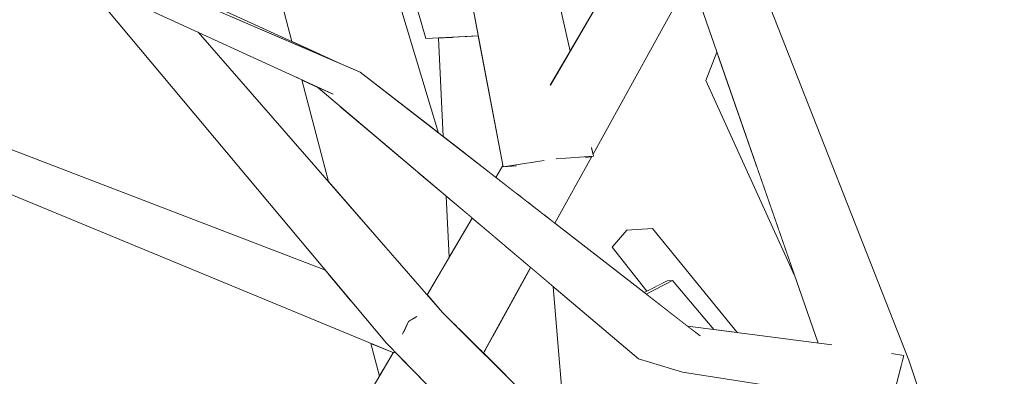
# Model space of a CAD drawing. Extents: x -289599 to -184549, y 66678 to 295474.
# Tile 83 of 256: x -281762 to -281643, y 72051 to 72094. Entities that reach past the tile are written whole.
import ezdxf

# ---------------------------------------------------------------- set-up
doc = ezdxf.new("R2010")
doc.units = 0
doc.header["$MEASUREMENT"] = 0
doc.linetypes.add('Wipeout_Contour', pattern=[1000, 0, -1000])
doc.layers.add('arch drzewa', color=8, linetype='Continuous')
doc.layers.add('arch drzewa_Nr_Pióra__4', color=8, linetype='Continuous', lineweight=9)

msp = doc.modelspace()

# ---------------------------------------------------------------- wipeouts: each hides what was drawn before it
at = {"color": 254, "linetype": 'Wipeout_Contour', "lineweight": 0, "ltscale": 2028491.586204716}
msp.add_wipeout([(-281708.12, 72092.04), (-281707.14, 72077.32), (-281704.26, 72075.08), (-281703.64, 72076.13), (-281703.41, 72076.53), (-281706.37, 72092.14)], dxfattribs=at).dxf.layer = 'arch drzewa'
at = {"color": 254, "linetype": 'Wipeout_Contour', "lineweight": 0, "ltscale": 1014161.451572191}
msp.add_wipeout([(-281679.01, 72086.77), (-281672.85, 72076.28), (-281676.59, 72087.05)], dxfattribs=at).dxf.layer = 'arch drzewa'
at = {"color": 254, "linetype": 'Wipeout_Contour', "lineweight": 0, "ltscale": 1690352.554222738}
msp.add_wipeout([(-281695.27, 72077.38), (-281698.47, 72070.59), (-281697.15, 72069.57), (-281692.72, 72077.61), (-281693.42, 72077.5)], dxfattribs=at).dxf.layer = 'arch drzewa'
at = {"color": 254, "linetype": 'Wipeout_Contour', "lineweight": 0, "ltscale": 1014242.243107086}
msp.add_wipeout([(-281707.15, 72070.23), (-281707.14, 72070.16), (-281707.12, 72070.2)], dxfattribs=at).dxf.layer = 'arch drzewa'
at = {"color": 254, "linetype": 'Wipeout_Contour', "lineweight": 0, "ltscale": 2366381.70136389}
msp.add_wipeout([(-281685.41, 72068.94), (-281688.5, 72068.76), (-281683.12, 72062.67), (-281683.03, 72062.67), (-281680.83, 72060.07), (-281677.9, 72056.75), (-281675.18, 72056.4)], dxfattribs=at).dxf.layer = 'arch drzewa'
at = {"color": 254, "linetype": 'Wipeout_Contour', "lineweight": 0, "ltscale": 1352268.00323985}
msp.add_wipeout([(-281696.85, 72055.65), (-281699.46, 72056.03), (-281698.33, 72046.56), (-281695.88, 72044.12)], dxfattribs=at).dxf.layer = 'arch drzewa'
at = {"color": 254, "linetype": 'Wipeout_Contour', "lineweight": 0, "ltscale": 2028512.426714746}
msp.add_wipeout([(-281721.29, 72046.01), (-281715.69, 72044.21), (-281712.72, 72050.33), (-281716.37, 72054.07), (-281716.55, 72053.97), (-281716.61, 72053.99)], dxfattribs=at).dxf.layer = 'arch drzewa'
at = {"color": 254, "linetype": 'Wipeout_Contour', "lineweight": 0, "ltscale": 1690642.948202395}
msp.add_wipeout([(-281770.79, 72048.14), (-281746.98, 71996.13), (-281766.15, 72053.1), (-281767.09, 72052.28), (-281768.25, 72047.75)], dxfattribs=at).dxf.layer = 'arch drzewa'

# ---------------------------------------------------------------- next in the draw order: wipeouts: each hides what was drawn before it
at = {"color": 254, "linetype": 'Wipeout_Contour', "lineweight": 0, "ltscale": 2028403.039009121}
msp.add_wipeout([(-281682.57, 72104.27), (-281694.79, 72078.39), (-281692.79, 72078.59), (-281692.72, 72078.61), (-281692.56, 72077.89), (-281680.81, 72099.2)], dxfattribs=at).dxf.layer = 'arch drzewa'
at = {"color": 254, "linetype": 'Wipeout_Contour', "lineweight": 0, "ltscale": 1352341.130655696}
msp.add_wipeout([(-281708.12, 72092.04), (-281709.32, 72091.97), (-281707.91, 72077.92), (-281707.14, 72077.32)], dxfattribs=at).dxf.layer = 'arch drzewa'
at = {"color": 254, "linetype": 'Wipeout_Contour', "lineweight": 0, "ltscale": 1014147.899318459}
msp.add_wipeout([(-281679.01, 72086.77), (-281668.32, 72063.27), (-281672.85, 72076.28)], dxfattribs=at).dxf.layer = 'arch drzewa'
at = {"color": 254, "linetype": 'Wipeout_Contour', "lineweight": 0, "ltscale": 1352328.707817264}
msp.add_wipeout([(-281707.15, 72070.23), (-281710.24, 72072.84), (-281709.87, 72065.5), (-281707.14, 72070.16)], dxfattribs=at).dxf.layer = 'arch drzewa'
at = {"color": 254, "linetype": 'Wipeout_Contour', "lineweight": 0, "ltscale": 1014174.519045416}
msp.add_wipeout([(-281683.12, 72062.67), (-281688.5, 72068.76), (-281683.53, 72062.65)], dxfattribs=at).dxf.layer = 'arch drzewa'
at = {"color": 254, "linetype": 'Wipeout_Contour', "lineweight": 0, "ltscale": 1014206.461505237}
msp.add_wipeout([(-281697.38, 72061.97), (-281697.62, 72062.18), (-281696.85, 72055.65)], dxfattribs=at).dxf.layer = 'arch drzewa'
at = {"color": 254, "linetype": 'Wipeout_Contour', "lineweight": 0, "ltscale": 1014151.832432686}
msp.add_wipeout([(-281680.83, 72060.07), (-281678.02, 72056.77), (-281677.9, 72056.75)], dxfattribs=at).dxf.layer = 'arch drzewa'
at = {"color": 254, "linetype": 'Wipeout_Contour', "lineweight": 0, "ltscale": 1014262.431046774}
msp.add_wipeout([(-281719.29, 72055.1), (-281718.26, 72051.18), (-281716.61, 72053.99)], dxfattribs=at).dxf.layer = 'arch drzewa'
at = {"color": 254, "linetype": 'Wipeout_Contour', "lineweight": 0, "ltscale": 1014203.952174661}
msp.add_wipeout([(-281698.33, 72046.56), (-281699.46, 72056.03), (-281698.67, 72046.9)], dxfattribs=at).dxf.layer = 'arch drzewa'

# ---------------------------------------------------------------- next in the draw order: wipeouts: each hides what was drawn before it
at = {"color": 254, "linetype": 'Wipeout_Contour', "lineweight": 0, "ltscale": 2366490.832006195}
msp.add_wipeout([(-281682.65, 72104.49), (-281700.41, 72072.09), (-281698.47, 72070.59), (-281695.27, 72077.38), (-281696.87, 72077.34), (-281694.79, 72078.39), (-281682.57, 72104.27)], dxfattribs=at).dxf.layer = 'arch drzewa'
at = {"color": 254, "linetype": 'Wipeout_Contour', "lineweight": 0, "ltscale": 1352347.637499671}
msp.add_wipeout([(-281709.32, 72091.97), (-281711.18, 72091.87), (-281710.59, 72080), (-281707.91, 72077.92)], dxfattribs=at).dxf.layer = 'arch drzewa'
at = {"color": 254, "linetype": 'Wipeout_Contour', "lineweight": 0, "ltscale": 1014169.352813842}
msp.add_wipeout([(-281679.01, 72086.77), (-281676.59, 72087.05), (-281677.67, 72090.16)], dxfattribs=at).dxf.layer = 'arch drzewa'
at = {"color": 254, "linetype": 'Wipeout_Contour', "lineweight": 0, "ltscale": 1690296.66982248}
msp.add_wipeout([(-281690.28, 72066.7), (-281685.73, 72061.59), (-281683.67, 72062.65), (-281683.53, 72062.65), (-281688.5, 72068.76)], dxfattribs=at).dxf.layer = 'arch drzewa'
at = {"color": 254, "linetype": 'Wipeout_Contour', "lineweight": 0, "ltscale": 1690362.695976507}
msp.add_wipeout([(-281704.71, 72055.87), (-281705.48, 72054.48), (-281705.31, 72053.51), (-281698.67, 72046.9), (-281699.46, 72056.03)], dxfattribs=at).dxf.layer = 'arch drzewa'

# ---------------------------------------------------------------- next in the draw order: wipeouts: each hides what was drawn before it
at = {"color": 254, "linetype": 'Wipeout_Contour', "lineweight": 0, "ltscale": 4733000.339741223}
msp.add_wipeout([(-281699.85, 72076.85), (-281701.68, 72073.08), (-281700.41, 72072.09), (-281682.65, 72104.49), (-281683.27, 72106.28), (-281683.45, 72106.31), (-281683.49, 72106.91), (-281684.23, 72109.04), (-281697.59, 72081.5), (-281697.69, 72079.11), (-281697.71, 72079.08), (-281697.7, 72079.04), (-281697.78, 72078.92), (-281698.55, 72077.11)], dxfattribs=at).dxf.layer = 'arch drzewa'
at = {"color": 254, "linetype": 'Wipeout_Contour', "lineweight": 0, "ltscale": 1014180.238823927}
msp.add_wipeout([(-281690.28, 72066.7), (-281686.09, 72061.4), (-281685.73, 72061.59)], dxfattribs=at).dxf.layer = 'arch drzewa'
at = {"color": 254, "linetype": 'Wipeout_Contour', "lineweight": 0, "ltscale": 1690351.908393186}
msp.add_wipeout([(-281700.08, 72064.26), (-281700.13, 72064.17), (-281699.46, 72056.03), (-281696.85, 72055.65), (-281697.62, 72062.18)], dxfattribs=at).dxf.layer = 'arch drzewa'
at = {"color": 254, "linetype": 'Wipeout_Contour', "lineweight": 0, "ltscale": 1352301.257674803}
msp.add_wipeout([(-281705.6, 72054.25), (-281705.57, 72053.76), (-281705.31, 72053.51), (-281705.48, 72054.48)], dxfattribs=at).dxf.layer = 'arch drzewa'

# ---------------------------------------------------------------- next in the draw order: wipeouts: each hides what was drawn before it
at = {"color": 254, "linetype": 'Wipeout_Contour', "lineweight": 0, "ltscale": 1352285.202245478}
msp.add_wipeout([(-281684.28, 72109.17), (-281697.69, 72086.29), (-281697.59, 72081.5), (-281684.23, 72109.04)], dxfattribs=at).dxf.layer = 'arch drzewa'
at = {"color": 254, "linetype": 'Wipeout_Contour', "lineweight": 0, "ltscale": 1014223.120968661}
msp.add_wipeout([(-281698.19, 72080.33), (-281698.19, 72080.28), (-281698.18, 72080.3)], dxfattribs=at).dxf.layer = 'arch drzewa'
at = {"color": 254, "linetype": 'Wipeout_Contour', "lineweight": 0, "ltscale": 1014205.89143938}
msp.add_wipeout([(-281692.51, 72077.64), (-281692.72, 72078.61), (-281692.79, 72078.59)], dxfattribs=at).dxf.layer = 'arch drzewa'
at = {"color": 254, "linetype": 'Wipeout_Contour', "lineweight": 0, "ltscale": 2028465.006291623}
msp.add_wipeout([(-281703.41, 72076.53), (-281704.26, 72075.08), (-281701.68, 72073.08), (-281699.85, 72076.85), (-281701.82, 72076.48), (-281703.38, 72076.37)], dxfattribs=at).dxf.layer = 'arch drzewa'
at = {"color": 254, "linetype": 'Wipeout_Contour', "lineweight": 0, "ltscale": 1014215.477843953}
msp.add_wipeout([(-281700.57, 72063.38), (-281699.46, 72056.03), (-281700.13, 72064.17)], dxfattribs=at).dxf.layer = 'arch drzewa'
at = {"color": 254, "linetype": 'Wipeout_Contour', "lineweight": 0, "ltscale": 1352228.694242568}
msp.add_wipeout([(-281683.67, 72062.65), (-281686.42, 72061.24), (-281686.18, 72061.05), (-281683.03, 72062.67)], dxfattribs=at).dxf.layer = 'arch drzewa'
at = {"color": 254, "linetype": 'Wipeout_Contour', "lineweight": 0, "ltscale": 1014227.008759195}
msp.add_wipeout([(-281705.76, 72053.96), (-281705.57, 72053.76), (-281705.6, 72054.25)], dxfattribs=at).dxf.layer = 'arch drzewa'

# ---------------------------------------------------------------- next in the draw order: wipeouts: each hides what was drawn before it
at = {"color": 254, "linetype": 'Wipeout_Contour', "lineweight": 0, "ltscale": 1352347.541939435}
msp.add_wipeout([(-281711.38, 72140.77), (-281695.97, 72089.22), (-281695.34, 72090.29), (-281706.75, 72141.17)], dxfattribs=at).dxf.layer = 'arch drzewa'
at = {"color": 254, "linetype": 'Wipeout_Contour', "lineweight": 0, "ltscale": 1014218.150976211}
msp.add_wipeout([(-281700.57, 72063.38), (-281704.71, 72055.87), (-281699.46, 72056.03)], dxfattribs=at).dxf.layer = 'arch drzewa'
at = {"color": 254, "linetype": 'Wipeout_Contour', "lineweight": 0, "ltscale": 1352215.820663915}
msp.add_wipeout([(-281686.18, 72061.05), (-281681.18, 72057.17), (-281678.02, 72056.77), (-281683.03, 72062.67)], dxfattribs=at).dxf.layer = 'arch drzewa'

# ---------------------------------------------------------------- next in the draw order: wipeouts: each hides what was drawn before it
at = {"color": 254, "linetype": 'Wipeout_Contour', "lineweight": 0, "ltscale": 2028474.313584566}
msp.add_wipeout([(-281711.38, 72140.77), (-281697.71, 72079.08), (-281697.69, 72079.11), (-281697.59, 72081.5), (-281697.69, 72086.29), (-281695.97, 72089.22)], dxfattribs=at).dxf.layer = 'arch drzewa'
at = {"color": 254, "linetype": 'Wipeout_Contour', "lineweight": 0, "ltscale": 1352298.018155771}
msp.add_wipeout([(-281701.07, 72065.09), (-281706.14, 72054.34), (-281705.76, 72053.96), (-281700.08, 72064.26)], dxfattribs=at).dxf.layer = 'arch drzewa'

# ---------------------------------------------------------------- next in the draw order: wipeouts: each hides what was drawn before it
at = {"color": 254, "linetype": 'Wipeout_Contour', "lineweight": 0, "ltscale": 1352354.718050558}
msp.add_wipeout([(-281711.38, 72140.77), (-281715.49, 72140.08), (-281697.78, 72078.92), (-281697.7, 72079.04)], dxfattribs=at).dxf.layer = 'arch drzewa'
at = {"color": 254, "linetype": 'Wipeout_Contour', "lineweight": 0, "ltscale": 1352280.951919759}
msp.add_wipeout([(-281694.79, 72078.39), (-281696.87, 72077.34), (-281692.51, 72077.64), (-281692.79, 72078.59)], dxfattribs=at).dxf.layer = 'arch drzewa'
at = {"color": 254, "linetype": 'Wipeout_Contour', "lineweight": 0, "ltscale": 1352305.462465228}
msp.add_wipeout([(-281708.73, 72056.91), (-281706.14, 72054.34), (-281701.07, 72065.09), (-281703.24, 72066.93)], dxfattribs=at).dxf.layer = 'arch drzewa'

# ---------------------------------------------------------------- next in the draw order: wipeouts: each hides what was drawn before it
at = {"color": 254, "linetype": 'Wipeout_Contour', "lineweight": 0, "ltscale": 2366556.94793057}
msp.add_wipeout([(-281715.49, 72140.08), (-281703.38, 72076.37), (-281698.55, 72077.11), (-281697.78, 72078.92), (-281698.18, 72080.3), (-281698.19, 72080.28), (-281698.19, 72080.33)], dxfattribs=at).dxf.layer = 'arch drzewa'
at = {"color": 254, "linetype": 'Wipeout_Contour', "lineweight": 0, "ltscale": 1352281.19064183}
msp.add_wipeout([(-281696.87, 72077.34), (-281695.27, 72077.38), (-281693.42, 72077.5), (-281692.51, 72077.64)], dxfattribs=at).dxf.layer = 'arch drzewa'
at = {"color": 254, "linetype": 'Wipeout_Contour', "lineweight": 0, "ltscale": 1352312.810746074}
msp.add_wipeout([(-281704.25, 72067.78), (-281709.27, 72057.45), (-281708.73, 72056.91), (-281703.24, 72066.93)], dxfattribs=at).dxf.layer = 'arch drzewa'

# ---------------------------------------------------------------- next in the draw order: wipeouts: each hides what was drawn before it
at = {"color": 254, "linetype": 'Wipeout_Contour', "lineweight": 0, "ltscale": 1352406.771911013}
msp.add_wipeout([(-281723.57, 72121.65), (-281731.16, 72121.93), (-281717.32, 72085.22), (-281711.15, 72080.43)], dxfattribs=at).dxf.layer = 'arch drzewa'
at = {"color": 254, "linetype": 'Wipeout_Contour', "lineweight": 0, "ltscale": 1352305.207966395}
msp.add_wipeout([(-281703.38, 72076.37), (-281701.82, 72076.48), (-281699.85, 72076.85), (-281698.55, 72077.11)], dxfattribs=at).dxf.layer = 'arch drzewa'
at = {"color": 254, "linetype": 'Wipeout_Contour', "lineweight": 0, "ltscale": 1690403.39231583}
msp.add_wipeout([(-281712.53, 72060.97), (-281710.68, 72058.85), (-281709.27, 72057.45), (-281704.25, 72067.78), (-281707.12, 72070.2)], dxfattribs=at).dxf.layer = 'arch drzewa'

# ---------------------------------------------------------------- next in the draw order: wipeouts: each hides what was drawn before it
at = {"color": 254, "linetype": 'Wipeout_Contour', "lineweight": 0, "ltscale": 1352407.179757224}
msp.add_wipeout([(-281717.32, 72085.22), (-281731.16, 72121.93), (-281720.75, 72087.83), (-281720.6, 72087.77)], dxfattribs=at).dxf.layer = 'arch drzewa'
at = {"color": 254, "linetype": 'Wipeout_Contour', "lineweight": 0, "ltscale": 1352338.670085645}
msp.add_wipeout([(-281710.24, 72072.84), (-281713.78, 72075.84), (-281709.88, 72065.49), (-281709.87, 72065.5)], dxfattribs=at).dxf.layer = 'arch drzewa'
at = {"color": 254, "linetype": 'Wipeout_Contour', "lineweight": 0, "ltscale": 1352210.643794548}
msp.add_wipeout([(-281710.68, 72058.85), (-281717.42, 72055.14), (-281660.41, 72007.23), (-281660.46, 72008.87)], dxfattribs=at).dxf.layer = 'arch drzewa'

# ---------------------------------------------------------------- next in the draw order: wipeouts: each hides what was drawn before it
at = {"color": 254, "linetype": 'Wipeout_Contour', "lineweight": 0, "ltscale": 1690539.171146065}
msp.add_wipeout([(-281731.16, 72121.93), (-281736.11, 72119.36), (-281725.34, 72089.87), (-281723, 72088.8), (-281720.75, 72087.83)], dxfattribs=at).dxf.layer = 'arch drzewa'
at = {"color": 254, "linetype": 'Wipeout_Contour', "lineweight": 0, "ltscale": 1690432.974900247}
msp.add_wipeout([(-281713.78, 72075.84), (-281718.24, 72079.61), (-281712.57, 72061.02), (-281712.53, 72060.97), (-281709.88, 72065.49)], dxfattribs=at).dxf.layer = 'arch drzewa'
at = {"color": 254, "linetype": 'Wipeout_Contour', "lineweight": 0, "ltscale": 1690157.452140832}
msp.add_wipeout([(-281660.41, 72007.23), (-281717.42, 72055.14), (-281658.67, 71994.97), (-281656.31, 71995.97), (-281660.15, 71999.54)], dxfattribs=at).dxf.layer = 'arch drzewa'

# ---------------------------------------------------------------- next in the draw order: wipeouts: each hides what was drawn before it
at = {"color": 254, "linetype": 'Wipeout_Contour', "lineweight": 0, "ltscale": 1014330.674691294}
msp.add_wipeout([(-281725.34, 72089.87), (-281736.11, 72119.36), (-281728.8, 72091.45)], dxfattribs=at).dxf.layer = 'arch drzewa'
at = {"color": 254, "linetype": 'Wipeout_Contour', "lineweight": 0, "ltscale": 1352202.581677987}
msp.add_wipeout([(-281685.29, 72112.09), (-281661.87, 72054.51), (-281661.72, 72054.48), (-281683.09, 72110.25)], dxfattribs=at).dxf.layer = 'arch drzewa'
at = {"color": 254, "linetype": 'Wipeout_Contour', "lineweight": 0, "ltscale": 1352366.138051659}
msp.add_wipeout([(-281723.09, 72083.71), (-281716.42, 72065.43), (-281712.57, 72061.02), (-281718.24, 72079.61)], dxfattribs=at).dxf.layer = 'arch drzewa'
at = {"color": 254, "linetype": 'Wipeout_Contour', "lineweight": 0, "ltscale": 1690100.865031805}
msp.add_wipeout([(-281659.25, 72048.14), (-281635.44, 71996.13), (-281654.6, 72053.1), (-281655.54, 72052.28), (-281656.7, 72047.75)], dxfattribs=at).dxf.layer = 'arch drzewa'

# ---------------------------------------------------------------- next in the draw order: wipeouts: each hides what was drawn before it
at = {"color": 254, "linetype": 'Wipeout_Contour', "lineweight": 0, "ltscale": 2366802.857011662}
msp.add_wipeout([(-281738.23, 72179.22), (-281712.67, 72091.79), (-281706.37, 72092.14), (-281708.47, 72103.19), (-281734.79, 72177.88), (-281735.13, 72177.46), (-281735.5, 72177.49)], dxfattribs=at).dxf.layer = 'arch drzewa'
at = {"color": 254, "linetype": 'Wipeout_Contour', "lineweight": 0, "ltscale": 1690210.363274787}
msp.add_wipeout([(-281661.87, 72054.51), (-281685.29, 72112.09), (-281665.5, 72055.16), (-281663.87, 72054.95), (-281663.61, 72054.84)], dxfattribs=at).dxf.layer = 'arch drzewa'
at = {"color": 254, "linetype": 'Wipeout_Contour', "lineweight": 0, "ltscale": 1690493.601177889}
msp.add_wipeout([(-281725.68, 72085.9), (-281727.59, 72086.82), (-281724.38, 72074.58), (-281716.42, 72065.43), (-281723.09, 72083.71)], dxfattribs=at).dxf.layer = 'arch drzewa'

# ---------------------------------------------------------------- next in the draw order: linework, layer by layer
at = {"layer": 'arch drzewa_Nr_Pióra__4', "linetype": 'Continuous'}
msp.add_line((-281695.34, 72090.29), (-281706.75, 72141.17), dxfattribs=at)

# ---------------------------------------------------------------- next in the draw order: wipeouts: each hides what was drawn before it
at = {"color": 254, "linetype": 'Wipeout_Contour', "lineweight": 0, "ltscale": 2366412.911273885}
msp.add_wipeout([(-281680.88, 72111.42), (-281683.09, 72110.25), (-281654.6, 72053.1), (-281678.07, 72112.92), (-281680.42, 72111.67), (-281680.43, 72111.5), (-281680.61, 72111.4)], dxfattribs=at).dxf.layer = 'arch drzewa'
at = {"color": 254, "linetype": 'Wipeout_Contour', "lineweight": 0, "ltscale": 1014330.440426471}
msp.add_wipeout([(-281740.06, 72092.56), (-281751.88, 72097.99), (-281710.68, 72058.85)], dxfattribs=at).dxf.layer = 'arch drzewa'

# ---------------------------------------------------------------- next in the draw order: linework, layer by layer
at = {"layer": 'arch drzewa_Nr_Pióra__4', "linetype": 'Continuous'}
msp.add_line((-281706.37, 72092.14), (-281712.67, 72091.79), dxfattribs=at)

# ---------------------------------------------------------------- next in the draw order: wipeouts: each hides what was drawn before it
at = {"color": 254, "linetype": 'Wipeout_Contour', "lineweight": 0, "ltscale": 2028207.55675412}
msp.add_wipeout([(-281654.6, 72053.1), (-281683.09, 72110.25), (-281661.72, 72054.48), (-281656.59, 72053.87), (-281655.19, 72053.66), (-281655.54, 72052.28)], dxfattribs=at).dxf.layer = 'arch drzewa'
at = {"color": 254, "linetype": 'Wipeout_Contour', "lineweight": 0, "ltscale": 1014368.280462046}
msp.add_wipeout([(-281755.05, 72103.42), (-281752.93, 72101.72), (-281723, 72088.8)], dxfattribs=at).dxf.layer = 'arch drzewa'
at = {"color": 254, "linetype": 'Wipeout_Contour', "lineweight": 0, "ltscale": 1352494.213260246}
msp.add_wipeout([(-281775.29, 72083.33), (-281777.16, 72081.89), (-281724.28, 72063.35), (-281724.77, 72063.94)], dxfattribs=at).dxf.layer = 'arch drzewa'
at = {"color": 254, "linetype": 'Wipeout_Contour', "lineweight": 0, "ltscale": 1014260.446229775}
msp.add_wipeout([(-281719.46, 72059.57), (-281714.75, 72057.75), (-281713.84, 72058.29)], dxfattribs=at).dxf.layer = 'arch drzewa'

# ---------------------------------------------------------------- next in the draw order: linework, layer by layer
at = {"layer": 'arch drzewa_Nr_Pióra__4', "linetype": 'Continuous'}
for p, q in [((-281679.01, 72086.77), (-281677.67, 72090.16)), ((-281668.32, 72063.27), (-281679.01, 72086.77))]:
    msp.add_line(p, q, dxfattribs=at)

# ---------------------------------------------------------------- next in the draw order: wipeouts: each hides what was drawn before it
at = {"color": 254, "linetype": 'Wipeout_Contour', "lineweight": 0, "ltscale": 1352436.013530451}
msp.add_wipeout([(-281724.28, 72063.35), (-281777.16, 72081.89), (-281721.92, 72060.53), (-281723.45, 72062.35)], dxfattribs=at).dxf.layer = 'arch drzewa'
at = {"color": 254, "linetype": 'Wipeout_Contour', "lineweight": 0, "ltscale": 1014264.962096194}
msp.add_wipeout([(-281719.46, 72059.57), (-281718.87, 72059.16), (-281714.75, 72057.75)], dxfattribs=at).dxf.layer = 'arch drzewa'
at = {"color": 254, "linetype": 'Wipeout_Contour', "lineweight": 0, "ltscale": 1352173.444929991}
msp.add_wipeout([(-281681.18, 72057.17), (-281679.7, 72056.02), (-281663.61, 72054.84), (-281663.87, 72054.95)], dxfattribs=at).dxf.layer = 'arch drzewa'

# ---------------------------------------------------------------- next in the draw order: wipeouts: each hides what was drawn before it
at = {"color": 254, "linetype": 'Wipeout_Contour', "lineweight": 0, "ltscale": 1352489.008770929}
msp.add_wipeout([(-281777.16, 72081.89), (-281778.11, 72079.45), (-281721.55, 72060.08), (-281721.92, 72060.53)], dxfattribs=at).dxf.layer = 'arch drzewa'
at = {"color": 254, "linetype": 'Wipeout_Contour', "lineweight": 0, "ltscale": 1014260.902508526}
msp.add_wipeout([(-281715.44, 72056.3), (-281714.75, 72057.75), (-281718.87, 72059.16)], dxfattribs=at).dxf.layer = 'arch drzewa'
at = {"color": 254, "linetype": 'Wipeout_Contour', "lineweight": 0, "ltscale": 2028207.068372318}
msp.add_wipeout([(-281663.61, 72054.84), (-281679.7, 72056.02), (-281655.19, 72053.66), (-281656.59, 72053.87), (-281661.72, 72054.48), (-281661.87, 72054.51)], dxfattribs=at).dxf.layer = 'arch drzewa'

# ---------------------------------------------------------------- next in the draw order: wipeouts: each hides what was drawn before it
at = {"color": 254, "linetype": 'Wipeout_Contour', "lineweight": 0, "ltscale": 1690505.093722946}
msp.add_wipeout([(-281721.55, 72060.08), (-281778.11, 72079.45), (-281716.55, 72053.97), (-281716.46, 72054.16), (-281717.42, 72055.14)], dxfattribs=at).dxf.layer = 'arch drzewa'
at = {"color": 254, "linetype": 'Wipeout_Contour', "lineweight": 0, "ltscale": 1014255.468210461}
msp.add_wipeout([(-281713.84, 72058.29), (-281714.75, 72057.75), (-281715.44, 72056.3)], dxfattribs=at).dxf.layer = 'arch drzewa'
at = {"color": 254, "linetype": 'Wipeout_Contour', "lineweight": 0, "ltscale": 1014128.71976389}
msp.add_wipeout([(-281655.19, 72053.66), (-281679.7, 72056.02), (-281681.82, 72051.63)], dxfattribs=at).dxf.layer = 'arch drzewa'

# ---------------------------------------------------------------- next in the draw order: wipeouts: each hides what was drawn before it
at = {"color": 254, "linetype": 'Wipeout_Contour', "lineweight": 0, "ltscale": 1014258.319237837}
msp.add_wipeout([(-281716.55, 72053.97), (-281716.37, 72054.07), (-281716.46, 72054.16)], dxfattribs=at).dxf.layer = 'arch drzewa'
at = {"color": 254, "linetype": 'Wipeout_Contour', "lineweight": 0, "ltscale": 1014105.309111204}
msp.add_wipeout([(-281681.82, 72051.63), (-281656.7, 72047.75), (-281655.19, 72053.66)], dxfattribs=at).dxf.layer = 'arch drzewa'

# ---------------------------------------------------------------- next in the draw order: linework, layer by layer
at = {"layer": 'arch drzewa_Nr_Pióra__4', "linetype": 'Continuous'}
for p, q in [((-281654.6, 72053.1), (-281678.07, 72112.92)), ((-281656.67, 72053.89), (-281655.19, 72053.66)), ((-281655.19, 72053.66), (-281656.7, 72047.75)), ((-281635.44, 71996.13), (-281654.6, 72053.1))]:
    msp.add_line(p, q, dxfattribs=at)

# ---------------------------------------------------------------- next in the draw order: wipeouts: each hides what was drawn before it
at = {"color": 254, "linetype": 'Wipeout_Contour', "lineweight": 0, "ltscale": 1014254.647571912}
msp.add_wipeout([(-281681.82, 72051.63), (-281723.83, 72085.11), (-281725.68, 72085.9)], dxfattribs=at).dxf.layer = 'arch drzewa'

# ---------------------------------------------------------------- next in the draw order: wipeouts: each hides what was drawn before it
at = {"color": 254, "linetype": 'Wipeout_Contour', "lineweight": 0, "ltscale": 1014212.031325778}
msp.add_wipeout([(-281725.68, 72085.9), (-281687.09, 72053.27), (-281681.82, 72051.63)], dxfattribs=at).dxf.layer = 'arch drzewa'

# ---------------------------------------------------------------- next in the draw order: linework, layer by layer
at = {"layer": 'arch drzewa_Nr_Pióra__4', "linetype": 'Continuous'}
msp.add_line((-281724.77, 72063.94), (-281775.29, 72083.33), dxfattribs=at)

# ---------------------------------------------------------------- next in the draw order: wipeouts: each hides what was drawn before it
at = {"color": 254, "linetype": 'Wipeout_Contour', "lineweight": 0, "ltscale": 1014249.131473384}
msp.add_wipeout([(-281679.7, 72056.02), (-281720.6, 72087.77), (-281723.83, 72085.11)], dxfattribs=at).dxf.layer = 'arch drzewa'

# ---------------------------------------------------------------- next in the draw order: linework, layer by layer
at = {"layer": 'arch drzewa_Nr_Pióra__4', "linetype": 'Continuous'}
msp.add_line((-281697.73, 72086.21), (-281684.28, 72109.17), dxfattribs=at)

# ---------------------------------------------------------------- next in the draw order: wipeouts: each hides what was drawn before it
at = {"color": 254, "linetype": 'Wipeout_Contour', "lineweight": 0, "ltscale": 1014365.088473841}
msp.add_wipeout([(-281720.6, 72087.77), (-281752.93, 72101.72), (-281755.36, 72099.59)], dxfattribs=at).dxf.layer = 'arch drzewa'
at = {"color": 254, "linetype": 'Wipeout_Contour', "lineweight": 0, "ltscale": 1014203.613322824}
msp.add_wipeout([(-281723.83, 72085.11), (-281681.82, 72051.63), (-281679.7, 72056.02)], dxfattribs=at).dxf.layer = 'arch drzewa'

# ---------------------------------------------------------------- next in the draw order: linework, layer by layer
at = {"layer": 'arch drzewa_Nr_Pióra__4', "linetype": 'Continuous'}
for p, q in [((-281703.38, 72076.37), (-281715.49, 72140.08)), ((-281665.5, 72055.16), (-281685.29, 72112.09)), ((-281692.56, 72077.89), (-281680.81, 72099.2)), ((-281710.59, 72080), (-281711.18, 72091.87)), ((-281716.55, 72053.97), (-281778.11, 72079.45)), ((-281692.51, 72077.64), (-281692.74, 72078.68)), ((-281697.15, 72069.57), (-281692.72, 72077.61)), ((-281692.51, 72077.64), (-281697.01, 72077.33)), ((-281693.49, 72077.49), (-281692.51, 72077.64)), ((-281704.26, 72075.08), (-281703.41, 72076.53)), ((-281698.44, 72077.13), (-281703.38, 72076.37)), ((-281703.38, 72076.37), (-281701.77, 72076.48)), ((-281709.87, 72065.5), (-281710.24, 72072.84)), ((-281712.53, 72060.97), (-281707.12, 72070.2)), ((-281688.5, 72068.76), (-281690.28, 72066.7)), ((-281685.41, 72068.94), (-281688.5, 72068.76)), ((-281675.18, 72056.4), (-281685.41, 72068.94)), ((-281686.09, 72061.4), (-281690.28, 72066.7)), ((-281705.76, 72053.96), (-281700.08, 72064.26)), ((-281686.42, 72061.24), (-281683.67, 72062.65)), ((-281683.03, 72062.67), (-281686.18, 72061.05)), ((-281683.67, 72062.65), (-281683.03, 72062.67)), ((-281678.02, 72056.77), (-281683.03, 72062.67)), ((-281696.85, 72055.65), (-281697.38, 72061.97)), ((-281660.46, 72008.87), (-281710.68, 72058.85)), ((-281714.75, 72057.75), (-281715.48, 72056.21)), ((-281713.76, 72058.34), (-281714.75, 72057.75)), ((-281663.85, 72054.95), (-281681.18, 72057.17)), ((-281718.26, 72051.18), (-281719.29, 72055.1)), ((-281658.67, 71994.97), (-281717.42, 72055.14)), ((-281695.88, 72044.12), (-281696.85, 72055.65)), ((-281721.29, 72046.01), (-281716.61, 72053.99)), ((-281716.46, 72054.16), (-281716.55, 72053.97)), ((-281716.55, 72053.97), (-281716.37, 72054.07)), ((-281681.82, 72051.63), (-281687.09, 72053.27)), ((-281656.7, 72047.75), (-281681.82, 72051.63))]:
    msp.add_line(p, q, dxfattribs=at)

# ---------------------------------------------------------------- next in the draw order: wipeouts: each hides what was drawn before it
at = {"color": 254, "linetype": 'Wipeout_Contour', "lineweight": 0, "ltscale": 1014308.520661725}
msp.add_wipeout([(-281728.26, 72087.14), (-281725.68, 72085.9), (-281723.83, 72085.11)], dxfattribs=at).dxf.layer = 'arch drzewa'

# ---------------------------------------------------------------- next in the draw order: wipeouts: each hides what was drawn before it
at = {"color": 254, "linetype": 'Wipeout_Contour', "lineweight": 0, "ltscale": 1014333.560655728}
msp.add_wipeout([(-281755.36, 72099.59), (-281723.83, 72085.11), (-281720.6, 72087.77)], dxfattribs=at).dxf.layer = 'arch drzewa'

# ---------------------------------------------------------------- next in the draw order: linework, layer by layer
at = {"layer": 'arch drzewa_Nr_Pióra__4', "linetype": 'Continuous'}
for p, q in [((-281712.67, 72091.79), (-281738.23, 72179.22)), ((-281711.15, 72080.43), (-281723.57, 72121.65)), ((-281728.8, 72091.45), (-281736.11, 72119.36)), ((-281723, 72088.8), (-281755.05, 72103.42)), ((-281720.6, 72087.77), (-281752.93, 72101.72)), ((-281723.83, 72085.11), (-281755.36, 72099.59)), ((-281717.42, 72055.14), (-281754.11, 72099.01)), ((-281710.68, 72058.85), (-281740.06, 72092.56)), ((-281725.68, 72085.9), (-281728.26, 72087.14)), ((-281679.7, 72056.02), (-281720.6, 72087.77)), ((-281724.38, 72074.58), (-281727.59, 72086.82)), ((-281687.09, 72053.27), (-281725.68, 72085.9))]:
    msp.add_line(p, q, dxfattribs=at)

doc.saveas('drawing.dxf')
